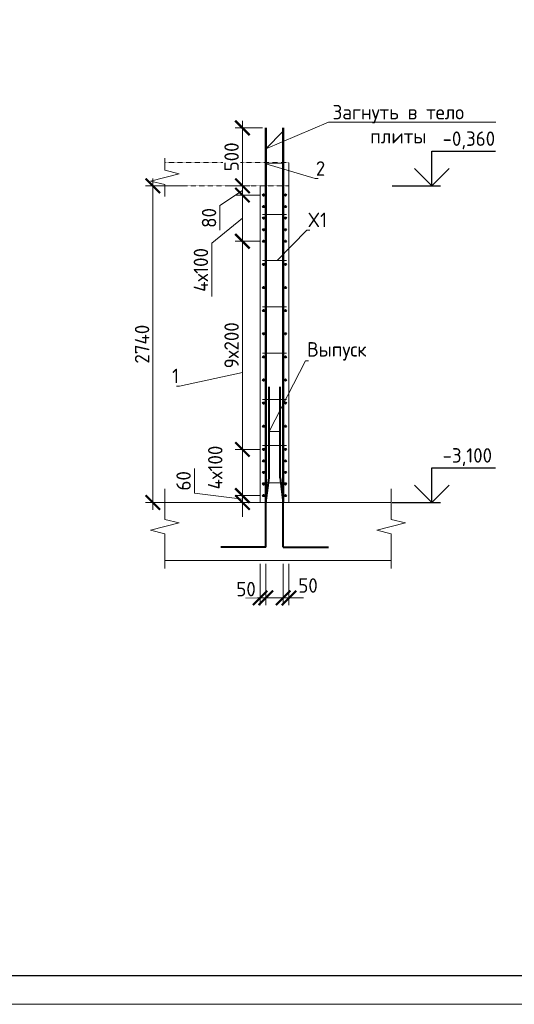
# Model space of a CAD drawing. Header units: millimetres. Extents: x 376598 to 1249954, y -318491 to -22134.
# Tile 191 of 256: x 602354 to 610913, y -81534 to -64501. Entities that reach past the tile are written whole.
import ezdxf
from ezdxf import colors
from ezdxf.entities.mleader import LeaderData, LeaderLine
from ezdxf.math import Vec2, Vec3

# ---------------------------------------------------------------- set-up
doc = ezdxf.new("R2010")
doc.units = ezdxf.units.MM
doc.linetypes.add('01 Штриховая _4 мм_', pattern=[6, 3.5, -2.5])
for name, color, linetype, lineweight in [('AF_Perekritie', 90, 'Continuous', 18), ('AF_Stena', 90, 'Continuous', 18), ('KR_Fundament', 253, 'Continuous', 18), ('Арм_шпильки', 143, 'Continuous', 18), ('Армирование', 3, 'Continuous', 40), ('АрмСтер', 2, 'Continuous', 50), ('подоснова', 151, 'Continuous', 5), ('РАЗМЕРЫ', 1, 'Continuous', 9), ('ТОНКИЕ', 7, 'Continuous', 9)]:
    doc.layers.add(name, color=color, linetype=linetype, lineweight=lineweight)
doc.layers.add('ТОЛСТЫЕ_ОСНОВНЫЕ', color=6, linetype='Continuous')
doc.styles.add('GOST-2.304_Type-B', font='GOST_Common.ttf')
doc.dimstyles.new('мой 25', dxfattribs={"dimscale": 100, "dimtxt": 2.5, "dimasz": 2.5, "dimexe": 1.25, "dimexo": 0.625, "dimtad": 1, "dimdec": 0, "dimlfac": 0.5, "dimtxsty": 'GOST-2.304_Type-B', "dimblk": 'ARCHTICK', "dimcen": 2.5, "dimdle": 1.25, "dimaunit": 1, "dimadec": 1, "dimazin": 2, "dimtfac": 1, "dimtdec": 0, "dimtmove": 1, "dimatfit": 3, "dimfxl": 6, "dimfxlon": 1, "dimtfill": 1, "dimlwd": -1, "dimlwe": -1, "dimarcsym": 0})

# ---------------------------------------------------------------- blocks, each defined once
blk = doc.blocks.new('*U58')
at = {"layer": 'ТОЛСТЫЕ_ОСНОВНЫЕ', "color": 6}
blk.add_lwpolyline([(20, 5), (1256, 5), (1256, 589), (20, 589)], close=True, dxfattribs=at)
at = {"layer": 'ТОНКИЕ'}
blk.add_lwpolyline([(0, 0), (1261, 0), (1261, 594), (0, 594)], close=True, dxfattribs=at)
blk = doc.blocks.new('_None')
blk = doc.blocks.new('_ArchTick')
at = {"color": 0, "linetype": 'ByBlock', "const_width": 0.15}
blk.add_lwpolyline([(-0.5, -0.5), (0.5, 0.5)], dxfattribs=at)
blk = doc.blocks.new('*D2514')
at = {"layer": 'DEFPOINTS', "color": 0, "lineweight": 0, "transparency": 16777216}
for p in [(606209, -67374), (606346, -67374), (606574, -67534)]:
    blk.add_point(p, dxfattribs=at)
at = {"layer": 'РАЗМЕРЫ', "color": 0, "linetype": 'Continuous', "transparency": 16777216}
for p, q in [((606209, -67659), (606209, -67249)), ((606283, -67374), (606084, -67374)), ((606209, -67454), (605819, -67718)), ((606511, -67534), (606084, -67534)), ((605819, -67718), (605819, -68143))]:
    blk.add_line(p, q, dxfattribs=at)
at = {"layer": 'РАЗМЕРЫ', "color": 0, "transparency": 16777216, "xscale": 250, "yscale": 250, "zscale": 250}
for p, rotation in [((606209, -67374), 90), ((606209, -67534), 270)]:
    blk.add_blockref('_ArchTick', p, dxfattribs=dict(at, rotation=rotation))
at = {"layer": 'РАЗМЕРЫ', "color": 0, "lineweight": 0, "transparency": 16777216, "insert": (605631, -67930), "char_height": 250, "attachment_point": 5, "rotation": 90, "style": 'GOST-2.304_Type-B', "bg_fill": 3, "box_fill_scale": 1.1, "bg_fill_color": 256, "bg_fill_true_color": 13158600, "bg_fill_transparency": 0}
blk.add_mtext('80', dxfattribs=at)
blk = doc.blocks.new('*D2515')
at = {"layer": 'DEFPOINTS', "color": 0, "lineweight": 0, "transparency": 16777216}
for p in [(606574, -71934), (606209, -72734), (606574, -72734)]:
    blk.add_point(p, dxfattribs=at)
at = {"layer": 'РАЗМЕРЫ', "color": 0, "linetype": 'Continuous', "transparency": 16777216}
for p, q in [((606209, -71809), (606209, -72859)), ((606511, -71934), (606084, -71934)), ((606511, -72734), (606084, -72734))]:
    blk.add_line(p, q, dxfattribs=at)
at = {"layer": 'РАЗМЕРЫ', "color": 0, "transparency": 16777216, "xscale": 250, "yscale": 250, "zscale": 250}
for p, rotation in [((606209, -71934), 90), ((606209, -72734), 270)]:
    blk.add_blockref('_ArchTick', p, dxfattribs=dict(at, rotation=rotation))
at = {"layer": 'РАЗМЕРЫ', "color": 0, "lineweight": 0, "transparency": 16777216, "insert": (605738, -72249), "char_height": 250, "attachment_point": 5, "rotation": 90, "style": 'GOST-2.304_Type-B', "bg_fill": 3, "box_fill_scale": 1.1, "bg_fill_color": 256, "bg_fill_true_color": 13158600, "bg_fill_transparency": 0}
blk.add_mtext('4х100', dxfattribs=at)
blk = doc.blocks.new('*D2516')
at = {"layer": 'DEFPOINTS', "color": 0, "lineweight": 0, "transparency": 16777216}
for p in [(606209, -72854), (606514, -72854), (606574, -72734)]:
    blk.add_point(p, dxfattribs=at)
at = {"layer": 'РАЗМЕРЫ', "color": 0, "linetype": 'Continuous', "transparency": 16777216}
for p, q in [((605378, -72691), (605378, -72266)), ((606209, -72734), (606209, -72484)), ((606209, -72794), (605378, -72691)), ((606511, -72734), (606084, -72734)), ((606451, -72854), (606084, -72854)), ((606209, -72734), (606209, -72854)), ((606209, -72734), (606209, -72854)), ((606209, -72854), (606209, -73104))]:
    blk.add_line(p, q, dxfattribs=at)
at = {"layer": 'РАЗМЕРЫ', "color": 0, "transparency": 16777216, "xscale": 250, "yscale": 250, "zscale": 250}
for p, rotation in [((606209, -72734), 270), ((606209, -72854), 90)]:
    blk.add_blockref('_ArchTick', p, dxfattribs=dict(at, rotation=rotation))
at = {"layer": 'РАЗМЕРЫ', "color": 0, "lineweight": 0, "transparency": 16777216, "insert": (605190, -72478), "char_height": 250, "attachment_point": 5, "rotation": 90, "style": 'GOST-2.304_Type-B', "bg_fill": 3, "box_fill_scale": 1.1, "bg_fill_color": 256, "bg_fill_true_color": 13158600, "bg_fill_transparency": 0}
blk.add_mtext('60', dxfattribs=at)
blk = doc.blocks.new('*D2175')
at = {"layer": 'DEFPOINTS', "color": 0, "lineweight": 0, "transparency": 16777216}
for p in [(606209, -66374), (606615, -66374), (605872, -67374)]:
    blk.add_point(p, dxfattribs=at)
at = {"layer": 'РАЗМЕРЫ', "color": 0, "linetype": 'Continuous', "transparency": 16777216}
for p, q in [((606209, -67499), (606209, -66249)), ((606553, -66374), (606084, -66374)), ((605935, -67374), (606334, -67374))]:
    blk.add_line(p, q, dxfattribs=at)
at = {"layer": 'РАЗМЕРЫ', "color": 0, "transparency": 16777216, "xscale": 250, "yscale": 250, "zscale": 250}
for p, rotation in [((606209, -66374), 90), ((606209, -67374), 270)]:
    blk.add_blockref('_ArchTick', p, dxfattribs=dict(at, rotation=rotation))
at = {"layer": 'РАЗМЕРЫ', "color": 0, "lineweight": 0, "transparency": 16777216, "insert": (606021, -66874), "char_height": 250, "attachment_point": 5, "rotation": 90, "style": 'GOST-2.304_Type-B', "bg_fill": 3, "box_fill_scale": 1.1, "bg_fill_color": 256, "bg_fill_true_color": 13158600, "bg_fill_transparency": 0}
blk.add_mtext('500', dxfattribs=at)
blk = doc.blocks.new('*D2176')
at = {"layer": 'DEFPOINTS', "color": 0, "lineweight": 0, "transparency": 16777216}
for p in [(606819, -67374), (604659, -72854), (606978, -72854)]:
    blk.add_point(p, dxfattribs=at)
at = {"layer": 'РАЗМЕРЫ', "color": 0, "linetype": 'Continuous', "transparency": 16777216}
for p, q in [((604659, -67249), (604659, -72979)), ((605259, -67374), (604534, -67374)), ((605259, -72854), (604534, -72854))]:
    blk.add_line(p, q, dxfattribs=at)
at = {"layer": 'РАЗМЕРЫ', "color": 0, "transparency": 16777216, "xscale": 250, "yscale": 250, "zscale": 250}
for p, rotation in [((604659, -67374), 90), ((604659, -72854), 270)]:
    blk.add_blockref('_ArchTick', p, dxfattribs=dict(at, rotation=rotation))
at = {"layer": 'РАЗМЕРЫ', "color": 0, "lineweight": 0, "transparency": 16777216, "insert": (604472, -70114), "char_height": 250, "attachment_point": 5, "rotation": 90, "style": 'GOST-2.304_Type-B', "bg_fill": 3, "box_fill_scale": 1.1, "bg_fill_color": 256, "bg_fill_true_color": 13158600, "bg_fill_transparency": 0}
blk.add_mtext('2740', dxfattribs=at)
blk = doc.blocks.new('*D2517')
at = {"layer": 'DEFPOINTS', "color": 0, "lineweight": 0, "transparency": 16777216}
for p in [(606209, -68334), (606574, -68334), (606574, -71934)]:
    blk.add_point(p, dxfattribs=at)
at = {"layer": 'РАЗМЕРЫ', "color": 0, "linetype": 'Continuous', "transparency": 16777216}
for p, q in [((606209, -72059), (606209, -68209)), ((606511, -68334), (606084, -68334)), ((606511, -71934), (606084, -71934))]:
    blk.add_line(p, q, dxfattribs=at)
at = {"layer": 'РАЗМЕРЫ', "color": 0, "transparency": 16777216, "xscale": 250, "yscale": 250, "zscale": 250}
for p, rotation in [((606209, -68334), 90), ((606209, -71934), 270)]:
    blk.add_blockref('_ArchTick', p, dxfattribs=dict(at, rotation=rotation))
at = {"layer": 'РАЗМЕРЫ', "color": 0, "lineweight": 0, "transparency": 16777216, "insert": (606021, -70134), "char_height": 250, "attachment_point": 5, "rotation": 90, "style": 'GOST-2.304_Type-B', "bg_fill": 3, "box_fill_scale": 1.1, "bg_fill_color": 256, "bg_fill_true_color": 13158600, "bg_fill_transparency": 0}
blk.add_mtext('9х200', dxfattribs=at)
blk = doc.blocks.new('*D2518')
at = {"layer": 'DEFPOINTS', "color": 0, "lineweight": 0, "transparency": 16777216}
for p in [(606574, -67534), (606209, -68334), (606472, -68334)]:
    blk.add_point(p, dxfattribs=at)
at = {"layer": 'РАЗМЕРЫ', "color": 0, "linetype": 'Continuous', "transparency": 16777216}
for p, q in [((606209, -67409), (606209, -68459)), ((606511, -67534), (606084, -67534)), ((606209, -67934), (605677, -68367)), ((605677, -68367), (605677, -69292)), ((606409, -68334), (606084, -68334))]:
    blk.add_line(p, q, dxfattribs=at)
at = {"layer": 'РАЗМЕРЫ', "color": 0, "transparency": 16777216, "xscale": 250, "yscale": 250, "zscale": 250}
for p, rotation in [((606209, -67534), 90), ((606209, -68334), 270)]:
    blk.add_blockref('_ArchTick', p, dxfattribs=dict(at, rotation=rotation))
at = {"layer": 'РАЗМЕРЫ', "color": 0, "lineweight": 0, "transparency": 16777216, "insert": (605490, -68830), "char_height": 250, "attachment_point": 5, "rotation": 90, "style": 'GOST-2.304_Type-B', "bg_fill": 3, "box_fill_scale": 1.1, "bg_fill_color": 256, "bg_fill_true_color": 13158600, "bg_fill_transparency": 0}
blk.add_mtext('4х100', dxfattribs=at)
blk = doc.blocks.new('*D2177')
at = {"layer": 'DEFPOINTS', "color": 0, "lineweight": 0, "transparency": 16777216}
for p in [(606514, -73854), (606614, -73854), (606614, -74504)]:
    blk.add_point(p, dxfattribs=at)
at = {"layer": 'РАЗМЕРЫ', "color": 0, "linetype": 'Continuous', "transparency": 16777216}
for p, q in [((606514, -73916), (606514, -74629)), ((606614, -73916), (606614, -74629)), ((606514, -74504), (606264, -74504)), ((606614, -74504), (606864, -74504))]:
    blk.add_line(p, q, dxfattribs=at)
at = {"layer": 'РАЗМЕРЫ', "color": 0, "lineweight": 0, "transparency": 16777216, "insert": (606271, -74351), "char_height": 250, "attachment_point": 5, "style": 'GOST-2.304_Type-B', "bg_fill": 3, "box_fill_scale": 1.1, "bg_fill_color": 256, "bg_fill_true_color": 13158600, "bg_fill_transparency": 0}
blk.add_mtext('50', dxfattribs=at)
at = {"layer": 'РАЗМЕРЫ', "color": 0, "linetype": 'Continuous', "transparency": 16777216}
blk.add_line((606514, -74504), (606614, -74504), dxfattribs=at)
at = {"layer": 'РАЗМЕРЫ', "color": 0, "transparency": 16777216, "xscale": 250, "yscale": 250, "zscale": 250}
blk.add_blockref('_ArchTick', (606514, -74504), dxfattribs=at)
at = {"layer": 'РАЗМЕРЫ', "color": 0, "transparency": 16777216, "xscale": 250, "yscale": 250, "zscale": 250, "rotation": 180}
blk.add_blockref('_ArchTick', (606614, -74504), dxfattribs=at)
blk = doc.blocks.new('*D2178')
at = {"layer": 'DEFPOINTS', "color": 0, "lineweight": 0, "transparency": 16777216}
for p in [(606914, -73854), (607014, -73854), (607014, -74504)]:
    blk.add_point(p, dxfattribs=at)
at = {"layer": 'РАЗМЕРЫ', "color": 0, "linetype": 'Continuous', "transparency": 16777216}
for p, q in [((606914, -73916), (606914, -74629)), ((607014, -73916), (607014, -74629)), ((606914, -74504), (606664, -74504)), ((606914, -74504), (607014, -74504)), ((607014, -74504), (607264, -74504))]:
    blk.add_line(p, q, dxfattribs=at)
at = {"layer": 'РАЗМЕРЫ', "color": 0, "transparency": 16777216, "xscale": 250, "yscale": 250, "zscale": 250}
blk.add_blockref('_ArchTick', (606914, -74504), dxfattribs=at)
at = {"layer": 'РАЗМЕРЫ', "color": 0, "lineweight": 0, "transparency": 16777216, "insert": (607344, -74289), "char_height": 250, "attachment_point": 5, "style": 'GOST-2.304_Type-B', "bg_fill": 3, "box_fill_scale": 1.1, "bg_fill_color": 256, "bg_fill_true_color": 13158600, "bg_fill_transparency": 0}
blk.add_mtext('50', dxfattribs=at)
at = {"layer": 'РАЗМЕРЫ', "color": 0, "transparency": 16777216, "xscale": 250, "yscale": 250, "zscale": 250, "rotation": 180}
blk.add_blockref('_ArchTick', (607014, -74504), dxfattribs=at)

msp = doc.modelspace()

# ---------------------------------------------------------------- linework, layer by layer
for points in [[(609484.8, -66773.9), (610590, -66773.9)], [(609484.8, -67373.9), (609484.8, -66773.9)], [(609784.8, -67073.9), (609484.8, -67373.9), (609184.8, -67073.9)], [(608800.2, -67373.9), (609634.8, -67373.9)], [(609484.8, -72253.9), (610590, -72253.9)], [(609484.8, -72853.9), (609484.8, -72253.9)], [(609784.8, -72553.9), (609484.8, -72853.9), (609184.8, -72553.9)], [(608800.2, -72853.9), (609634.8, -72853.9)]]:
    msp.add_lwpolyline(points)
at = {"layer": 'AF_Perekritie', "linetype": '01 Штриховая _4 мм_', "lineweight": 9}
for p, q in [((607013.9, -66973.9), (604865.3, -66973.9)), ((604865.3, -67373.9), (607013.9, -67373.9))]:
    msp.add_line(p, q, dxfattribs=at)
at = {"layer": 'AF_Stena', "lineweight": 20}
for p, q in [((607013.9, -72853.9), (607013.9, -66975)), ((606513.9, -67373.9), (606513.9, -72853.9)), ((606513.9, -72853.9), (607013.9, -72853.9))]:
    msp.add_line(p, q, dxfattribs=at)
for points in [[(604865.3, -67048.9), (604865.3, -66898.9)], [(604865.3, -67048.9), (604865.3, -67103.9)], [(604865.3, -67103.9), (605115.3, -67166.4)], [(605115.3, -67166.4), (604615.3, -67291.4)], [(604615.3, -67291.4), (604865.3, -67353.9)], [(604865.3, -67353.9), (604865.3, -67408.9)], [(604865.3, -67408.9), (604865.3, -67558.9)], [(604865.3, -73089.9), (604865.3, -72618)], [(608781.7, -73089.9), (608781.7, -72618)], [(605115.3, -73207.4), (604615.3, -73332.4)], [(604865.3, -73089.9), (604865.3, -73144.9)], [(604865.3, -73144.9), (605115.3, -73207.4)], [(609031.7, -73207.4), (608531.7, -73332.4)], [(608781.7, -73089.9), (608781.7, -73144.9)], [(608781.7, -73144.9), (609031.7, -73207.4)], [(604615.3, -73332.4), (604865.3, -73394.9)], [(604865.3, -73394.9), (604865.3, -73449.9)], [(608531.7, -73332.4), (608781.7, -73394.9)], [(608781.7, -73394.9), (608781.7, -73449.9)], [(604865.3, -73449.9), (604865.3, -73994)], [(608781.7, -73449.9), (608781.7, -73994)]]:
    msp.add_lwpolyline(points, dxfattribs=at)
at = {"layer": 'KR_Fundament', "lineweight": 9}
for p, q in [((608781.7, -72853.9), (604865.3, -72853.9)), ((604865.3, -73853.9), (608781.7, -73853.9))]:
    msp.add_line(p, q, dxfattribs=at)
at = {"layer": 'Армирование', "ltscale": 100}
for p, q in [((606668.9, -72426.6), (606669.2, -70853.5)), ((606859.6, -72426.6), (606859.9, -70853.5)), ((606614.9, -72861.2), (606668.9, -72426.6)), ((606859.6, -72426.6), (606913.6, -72861.2)), ((606615.2, -73624.5), (606614.9, -72861.2)), ((606913.9, -73624.5), (606913.6, -72861.2)), ((606615.5, -73624.7), (605833.9, -73624.4)), ((606913.9, -73624.5), (607695.5, -73624.2))]:
    msp.add_line(p, q, dxfattribs=at)
for centre in [(606573.9, -67533.9), (606953.9, -67533.9), (606953.9, -67933.9), (606573.9, -68333.9), (606953.9, -68333.9), (606573.9, -68733.9), (606953.9, -68733.9), (606573.9, -69133.9), (606953.9, -69133.9), (606573.9, -69533.9), (606953.9, -69533.9), (606573.9, -69933.9), (606953.9, -69933.9), (606573.9, -70333.9), (606953.9, -70333.9), (606573.9, -70733.9), (606953.9, -70733.9), (606573.9, -71133.9), (606953.9, -71133.9), (606573.9, -71533.9), (606953.9, -71533.9), (606573.9, -71933.9), (606953.9, -71933.9), (606573.9, -72333.9), (606953.9, -72333.9), (606573.9, -72733.9), (606953.9, -72733.9)]:
    msp.add_circle(centre, 12, dxfattribs=at)
at = {"layer": 'АрмСтер', "ltscale": 15}
for p, q in [((606615.2, -72853.9), (606615.2, -66373.9)), ((606913.6, -72853.9), (606913.6, -66373.9))]:
    msp.add_line(p, q, dxfattribs=at)

# ---------------------------------------------------------------- block references
at = {"xscale": 100, "yscale": 100, "zscale": 100}
msp.add_blockref('*U58', (577095.4, -81534.3, 3100), dxfattribs=at)

# ---------------------------------------------------------------- texts
at = {"style": 'GOST-2.304_Type-B'}
for s, p in [('-0,360', (609670.7, -66683.9)), ('-3,100', (609670.7, -72163.9))]:
    msp.add_text(s, height=250, dxfattribs=at).set_placement(p)

# ---------------------------------------------------------------- leaders
at = {"layer": 'подоснова'}
ml = msp.add_multileader_mtext('Standard', dxfattribs=at)
ml.set_content('Загнуть в тело плиты', color=256, style='GOST-2.304_Type-B')
ml.set_leader_properties(color=256, linetype='ByLayer', lineweight=15)
ml.set_arrow_properties(name='NONE')
ml.build(insert=Vec2(0, 0))
ml.multileader.update_dxf_attribs({"text_left_attachment_type": 6, "text_right_attachment_type": 6, "dogleg_length": 10, "arrow_head_size": 18})
ctx = ml.context
ctx.base_point, ctx.char_height, ctx.arrow_head_size, ctx.landing_gap_size, ctx.plane_origin = Vec3(607706.6, -66275.2), 250, 18, 20, Vec3(611124.8, -64824.7)
ctx.left_attachment, ctx.right_attachment, ctx.text_align_type = 6, 6, 1
notes = []
notes.append((ctx, [(1, (1, 1, 0), (607696.6, -66275.2), (1, 0), 10, [(0, [(606913.6, -66429.3), (606615.2, -66733.9)], 0, [])])]))
ctx.mtext.insert, ctx.mtext.width, ctx.mtext.alignment, ctx.mtext.flow_direction = Vec3(608906, -65975.2), 2840.037, 2, 5
ml = msp.add_multileader_mtext('Standard', dxfattribs=at)
ml.set_content('Выпуск', color=256, style='GOST-2.304_Type-B')
ml.set_leader_properties(color=256, linetype='ByLayer', lineweight=15)
ml.set_arrow_properties(name='NONE')
ml.build(insert=Vec2(0, 0))
ml.multileader.update_dxf_attribs({"text_left_attachment_type": 6, "text_right_attachment_type": 6, "dogleg_length": 10, "arrow_head_size": 18})
ctx = ml.context
ctx.base_point, ctx.char_height, ctx.arrow_head_size, ctx.landing_gap_size, ctx.plane_origin = Vec3(607310.2, -70404.2), 250, 18, 20, Vec3(606153.2, -70386)
ctx.left_attachment, ctx.right_attachment, ctx.text_align_type = 6, 6, 1
notes.append((ctx, [(0, (1, 1, 0), (607300.2, -70404.2), (1, 0), 10, [(1, [(606859.6, -71627.3), (606668.9, -71623.9)], 0, [])])]))
ctx.mtext.insert, ctx.mtext.width, ctx.mtext.alignment, ctx.mtext.flow_direction = Vec3(607842.7, -70079.2), 22.898, 2, 5
ml = msp.add_multileader_mtext('Standard', dxfattribs=at)
ml.set_content('1', color=256, style='GOST-2.304_Type-B')
ml.set_leader_properties(color=256, linetype='ByLayer', lineweight=15)
ml.set_arrow_properties(name='NONE')
ml.build(insert=Vec2(0, 0))
ml.multileader.update_dxf_attribs({"text_left_attachment_type": 6, "text_right_attachment_type": 6, "dogleg_length": 10, "arrow_head_size": 18})
ctx = ml.context
ctx.base_point, ctx.char_height, ctx.arrow_head_size, ctx.landing_gap_size, ctx.plane_origin = Vec3(604993.6, -70838.4), 250, 18, 20, Vec3(606259.4, -68281.1)
ctx.left_attachment, ctx.right_attachment, ctx.text_align_type = 6, 6, 1
notes.append((ctx, [(1, (1, 1, 0), (605118.6, -70838.4), (-1, 0), 10, [(1, [(606208.6, -72151.3), (606208.6, -70606.8)], 0, [])])]))
ctx.mtext.insert, ctx.mtext.width, ctx.mtext.alignment, ctx.mtext.flow_direction = Vec3(605051.1, -70538.4), 22.898, 2, 5
for ctx, leaders in notes:
    for number, flags, end, landing, length, lines in leaders:
        leader = LeaderData()
        leader.index, (leader.has_last_leader_line, leader.has_dogleg_vector, leader.attachment_direction) = number, flags
        leader.last_leader_point, leader.dogleg_vector, leader.dogleg_length = Vec3(end), Vec3(landing), length
        for number, points, colour, breaks in lines:
            line = LeaderLine()
            line.index, line.vertices, line.color, line.breaks = number, Vec3.list(points), colors.encode_raw_color(colour), breaks
            leader.lines.append(line)
        ctx.leaders.append(leader)

# ---------------------------------------------------------------- next in the draw order: dimensions: what is measured, and where the dimension line sits
at = {"layer": 'РАЗМЕРЫ', "lineweight": 0}
dim = msp.add_linear_dim(base=(606208.6, -67373.9), p1=(606573.9, -67533.9), p2=(606345.8, -67373.9), angle=90, dimstyle='мой 25', dxfattribs=at)
dim.commit()
dim.dimension.update_dxf_attribs({"geometry": '*D2514', "text_midpoint": (605818.8, -67780.2), "dimtype": 160})
dim = msp.add_linear_dim(base=(606208.6, -72733.9), p1=(606573.9, -71933.9), p2=(606573.9, -72733.9), angle=90, text='4х100', dimstyle='мой 25', dxfattribs=at)
dim.commit()
dim.dimension.update_dxf_attribs({"geometry": '*D2515', "text_midpoint": (605925.1, -72248.9), "dimtype": 160})
dim = msp.add_linear_dim(base=(606613.9, -74504.1), p1=(606513.9, -73853.9), p2=(606613.9, -73853.9), dimstyle='мой 25', dxfattribs=at)
dim.commit()
dim.dimension.update_dxf_attribs({"geometry": '*D2177', "text_midpoint": (606271.3, -74538.7), "dimtype": 160})

# ---------------------------------------------------------------- next in the draw order: linework, layer by layer
at = {"layer": 'Армирование', "ltscale": 100}
msp.add_circle((606573.9, -67933.9), 12, dxfattribs=at)

# ---------------------------------------------------------------- next in the draw order: dimensions: what is measured, and where the dimension line sits
at = {"layer": 'РАЗМЕРЫ', "lineweight": 0}
dim = msp.add_linear_dim(base=(606208.6, -72853.9), p1=(606573.9, -72733.9), p2=(606513.9, -72853.9), angle=90, dimstyle='мой 25', dxfattribs=at)
dim.commit()
dim.dimension.update_dxf_attribs({"geometry": '*D2516', "text_midpoint": (605377.7, -72628.3), "dimtype": 160})
dim = msp.add_linear_dim(base=(607013.9, -74504.1), p1=(606913.9, -73853.9), p2=(607013.9, -73853.9), dimstyle='мой 25', dxfattribs=at)
dim.commit()
dim.dimension.update_dxf_attribs({"geometry": '*D2178', "text_midpoint": (607343.5, -74476.1), "dimtype": 160})

# ---------------------------------------------------------------- next in the draw order: leaders
at = {"layer": 'подоснова'}
ml = msp.add_multileader_mtext('Standard', dxfattribs=at)
ml.set_content('2', color=256, style='GOST-2.304_Type-B')
ml.set_leader_properties(color=256, linetype='ByLayer', lineweight=15)
ml.set_arrow_properties(name='NONE')
ml.build(insert=Vec2(0, 0))
ml.multileader.update_dxf_attribs({"text_left_attachment_type": 6, "text_right_attachment_type": 6, "dogleg_length": 10, "arrow_head_size": 18})
ctx = ml.context
ctx.base_point, ctx.char_height, ctx.arrow_head_size, ctx.landing_gap_size, ctx.plane_origin = Vec3(607477.5, -67250.2), 250, 18, 20, Vec3(606260.6, -65937.6)
ctx.left_attachment, ctx.right_attachment, ctx.text_align_type = 6, 6, 1
notes = []
notes.append((ctx, [(0, (1, 1, 0), (607467.5, -67250.2), (1, 0), 10, [(1, [(606913.6, -66990.2), (606615.2, -66992)], 0, [])])]))
ctx.mtext.insert, ctx.mtext.width, ctx.mtext.alignment, ctx.mtext.flow_direction = Vec3(607560, -66950.2), 22.898, 2, 5
for ctx, leaders in notes:
    for number, flags, end, landing, length, lines in leaders:
        leader = LeaderData()
        leader.index, (leader.has_last_leader_line, leader.has_dogleg_vector, leader.attachment_direction) = number, flags
        leader.last_leader_point, leader.dogleg_vector, leader.dogleg_length = Vec3(end), Vec3(landing), length
        for number, points, colour, breaks in lines:
            line = LeaderLine()
            line.index, line.vertices, line.color, line.breaks = number, Vec3.list(points), colors.encode_raw_color(colour), breaks
            leader.lines.append(line)
        ctx.leaders.append(leader)

# ---------------------------------------------------------------- next in the draw order: dimensions: what is measured, and where the dimension line sits
at = {"layer": 'РАЗМЕРЫ', "lineweight": 0}
dim = msp.add_linear_dim(base=(606208.6, -66373.9), p1=(605872.4, -67373.9), p2=(606615.2, -66373.9), angle=90, dimstyle='мой 25', dxfattribs=at)
dim.commit()
dim.dimension.update_dxf_attribs({"geometry": '*D2175', "text_midpoint": (606021.1, -66873.9)})

# ---------------------------------------------------------------- next in the draw order: dimensions: what is measured, and where the dimension line sits
dim = msp.add_linear_dim(base=(604659.3, -72853.9), p1=(606818.6, -67373.9), p2=(606978.1, -72853.9), angle=90, dimstyle='мой 25', dxfattribs=at)
dim.commit()
dim.dimension.update_dxf_attribs({"geometry": '*D2176', "text_midpoint": (604471.8, -70113.9)})

# ---------------------------------------------------------------- next in the draw order: linework, layer by layer
at = {"layer": 'Арм_шпильки'}
msp.add_line((606553.9, -72513.9), (606973.9, -72513.9), dxfattribs=at)
at = {"layer": 'Армирование', "ltscale": 100}
for centre in [(606573.9, -67733.9), (606953.9, -67733.9), (606953.9, -68133.9), (606573.9, -72133.9), (606953.9, -72133.9), (606573.9, -72533.9), (606953.9, -72533.9)]:
    msp.add_circle(centre, 12, dxfattribs=at)

# ---------------------------------------------------------------- next in the draw order: leaders
at = {"layer": 'подоснова'}
ml = msp.add_multileader_mtext('Standard', dxfattribs=at)
ml.set_content('X1', color=256, style='GOST-2.304_Type-B')
ml.set_leader_properties(color=256, linetype='ByLayer', lineweight=15)
ml.set_arrow_properties(name='NONE')
ml.build(insert=Vec2(0, 0))
ml.multileader.update_dxf_attribs({"text_left_attachment_type": 6, "text_right_attachment_type": 6, "dogleg_length": 10, "arrow_head_size": 18})
ctx = ml.context
ctx.base_point, ctx.char_height, ctx.arrow_head_size, ctx.landing_gap_size, ctx.plane_origin = Vec3(607334.3, -68139.5), 250, 18, 20, Vec3(606339.8, -67367.3)
ctx.left_attachment, ctx.right_attachment, ctx.text_align_type = 6, 6, 1
notes = []
notes.append((ctx, [(0, (1, 1, 0), (607324.3, -68139.5), (1, 0), 10, [(0, [(606810.6, -68669.3)], 0, [])])]))
ctx.mtext.insert, ctx.mtext.width, ctx.mtext.alignment, ctx.mtext.flow_direction = Vec3(607504.3, -67839.5), 22.898, 2, 5
for ctx, leaders in notes:
    for number, flags, end, landing, length, lines in leaders:
        leader = LeaderData()
        leader.index, (leader.has_last_leader_line, leader.has_dogleg_vector, leader.attachment_direction) = number, flags
        leader.last_leader_point, leader.dogleg_vector, leader.dogleg_length = Vec3(end), Vec3(landing), length
        for number, points, colour, breaks in lines:
            line = LeaderLine()
            line.index, line.vertices, line.color, line.breaks = number, Vec3.list(points), colors.encode_raw_color(colour), breaks
            leader.lines.append(line)
        ctx.leaders.append(leader)

# ---------------------------------------------------------------- next in the draw order: dimensions: what is measured, and where the dimension line sits
at = {"layer": 'РАЗМЕРЫ', "lineweight": 0}
dim = msp.add_linear_dim(base=(606208.6, -68333.9), p1=(606573.9, -71933.9), p2=(606573.9, -68333.9), angle=90, text='9х200', dimstyle='мой 25', dxfattribs=at)
dim.commit()
dim.dimension.update_dxf_attribs({"geometry": '*D2517', "text_midpoint": (606021.1, -70133.9)})

# ---------------------------------------------------------------- next in the draw order: linework, layer by layer
at = {"layer": 'Арм_шпильки'}
for p, q in [((606553.9, -69469.3), (606973.9, -69469.3)), ((606553.9, -70269.3), (606973.9, -70269.3)), ((606553.9, -71069.3), (606973.9, -71069.3)), ((606553.9, -71869.3), (606973.9, -71869.3))]:
    msp.add_line(p, q, dxfattribs=at)
at = {"layer": 'Армирование', "ltscale": 100}
msp.add_circle((606573.9, -68133.9), 12, dxfattribs=at)

# ---------------------------------------------------------------- next in the draw order: dimensions: what is measured, and where the dimension line sits
at = {"layer": 'РАЗМЕРЫ', "lineweight": 0}
dim = msp.add_linear_dim(base=(606208.6, -68333.9), p1=(606573.9, -67533.9), p2=(606471.8, -68333.9), angle=90, text='4х100', dimstyle='мой 25', dxfattribs=at)
dim.commit()
dim.dimension.update_dxf_attribs({"geometry": '*D2518', "text_midpoint": (605677.4, -68429.8), "dimtype": 160})

# ---------------------------------------------------------------- next in the draw order: linework, layer by layer
at = {"layer": 'Арм_шпильки'}
for p, q in [((606553.9, -67869.3), (606973.9, -67869.3)), ((606553.9, -68669.3), (606973.9, -68669.3))]:
    msp.add_line(p, q, dxfattribs=at)

doc.saveas('drawing.dxf')
